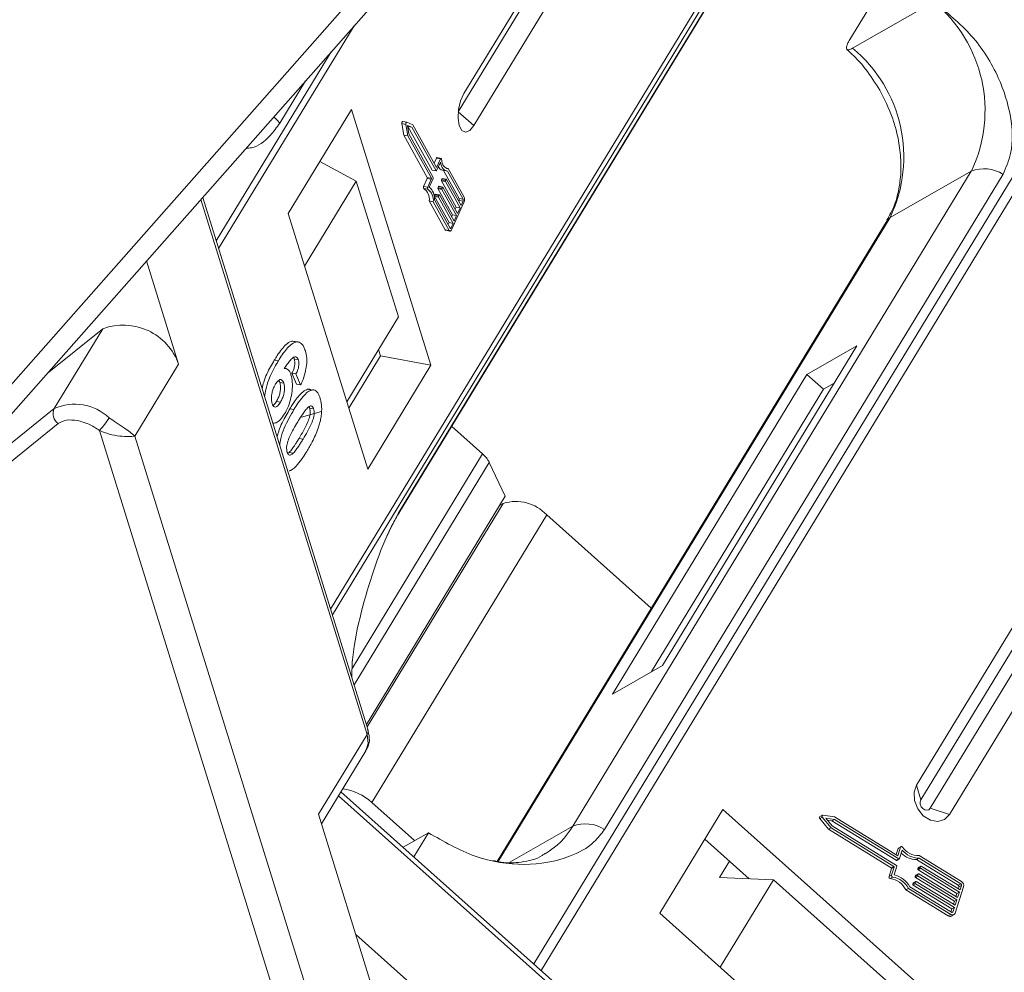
# Model space of a CAD drawing. Header units: millimetres. Extents: x 2205 to 3679, y 833 to 1866.
# Tile 40 of 86: x 3032 to 3070, y 1674 to 1710. Entities that reach past the tile are written whole.
import ezdxf

# ---------------------------------------------------------------- set-up
doc = ezdxf.new("R2010")
doc.units = ezdxf.units.MM

msp = doc.modelspace()

# ---------------------------------------------------------------- linework, layer by layer
at = {"color": 7, "linetype": 'Continuous', "lineweight": 15}
for p, q in [((3060.322, 1714.963), (3043.66, 1687.58)), ((3043.727, 1687.364), (3060.518, 1714.959)), ((3046.277, 1691.271), (3060.689, 1714.955)), ((3060.67, 1714.955), (3046.326, 1691.381)), ((3048.563, 1706.688), (3053.69, 1715.115)), ((3053.486, 1715.12), (3048.782, 1707.39)), ((3049.163, 1706.162), (3054.598, 1715.094)), ((3046.121, 1712.896), (3029.565, 1694.155)), ((3030.578, 1694.164), (3046.816, 1712.544)), ((3063.609, 1709.469), (3064.729, 1711.311)), ((3066.836, 1710.914), (3063.715, 1709.13)), ((3039.355, 1701.435), (3044.562, 1709.992)), ((3073.348, 1709.912), (3051.469, 1673.955)), ((3051.744, 1673.709), (3073.636, 1709.687)), ((3043.679, 1708.993), (3039.262, 1701.734)), ((3041.705, 1706.25), (3042.699, 1707.884)), ((3044.459, 1706.775), (3042.031, 1702.785)), ((3047.51, 1696.956), (3044.459, 1706.775)), ((3049.163, 1706.162), (3048.563, 1706.688)), ((3046.395, 1706.238), (3046.466, 1705.797)), ((3046.395, 1706.238), (3046.55, 1706.209)), ((3046.583, 1706.288), (3046.428, 1706.317)), ((3046.55, 1706.209), (3046.62, 1705.768)), ((3046.812, 1706.195), (3046.585, 1706.288)), ((3046.78, 1706.098), (3046.613, 1706.166)), ((3046.613, 1706.166), (3046.665, 1705.842)), ((3046.619, 1706.13), (3046.625, 1706.127)), ((3046.625, 1706.127), (3046.78, 1706.098)), ((3046.625, 1706.127), (3047.558, 1704.452)), ((3047.713, 1704.423), (3046.78, 1706.098)), ((3047.728, 1704.55), (3046.812, 1706.195)), ((3046.466, 1705.797), (3047.374, 1704.166)), ((3046.466, 1705.797), (3046.62, 1705.768)), ((3046.62, 1705.768), (3047.529, 1704.137)), ((3046.665, 1705.842), (3047.598, 1704.167)), ((3047.721, 1704.909), (3047.635, 1704.717)), ((3047.721, 1704.909), (3047.876, 1704.88)), ((3047.901, 1704.903), (3047.746, 1704.932)), ((3043.25, 1704.788), (3044.643, 1704.026)), ((3043.256, 1704.785), (3043.253, 1704.794)), ((3047.876, 1704.88), (3047.728, 1704.55)), ((3047.878, 1704.76), (3047.73, 1704.43)), ((3048.087, 1704.534), (3048.176, 1704.517)), ((3047.374, 1704.166), (3047.529, 1704.137)), ((3047.558, 1704.452), (3047.713, 1704.423)), ((3047.563, 1704.448), (3047.718, 1704.419)), ((3047.956, 1704.447), (3048.111, 1704.418)), ((3047.995, 1704.439), (3048.597, 1703.358)), ((3048.752, 1703.329), (3048.147, 1704.415)), ((3048.79, 1703.415), (3048.176, 1704.517)), ((3068.279, 1704.416), (3052.966, 1679.25)), ((3054.186, 1679.123), (3069.499, 1704.289)), ((3068.279, 1704.416), (3065.159, 1702.632)), ((3044.643, 1704.026), (3042.659, 1700.765)), ((3044.643, 1704.026), (3046.264, 1698.81)), ((3047.372, 1704.13), (3047.234, 1703.821)), ((3047.389, 1703.792), (3047.234, 1703.821)), ((3047.372, 1704.13), (3047.527, 1704.101)), ((3047.527, 1704.101), (3047.389, 1703.792)), ((3047.596, 1704.131), (3047.448, 1703.801)), ((3047.804, 1703.818), (3047.785, 1703.776)), ((3047.785, 1703.776), (3047.939, 1703.747)), ((3047.804, 1703.818), (3047.959, 1703.789)), ((3047.971, 1703.801), (3047.816, 1703.83)), ((3047.917, 1704.039), (3048.478, 1703.031)), ((3047.917, 1704.039), (3048.072, 1704.01)), ((3047.938, 1704.117), (3047.919, 1704.075)), ((3048.073, 1704.046), (3047.919, 1704.075)), ((3047.938, 1704.117), (3048.093, 1704.088)), ((3047.939, 1703.747), (3047.959, 1703.789)), ((3048.105, 1704.1), (3047.95, 1704.129)), ((3047.976, 1703.797), (3048.537, 1702.789)), ((3048.633, 1703.002), (3048.072, 1704.01)), ((3048.073, 1704.046), (3048.093, 1704.088)), ((3048.11, 1704.096), (3048.671, 1703.088)), ((3045.09, 1682.976), (3038.742, 1703.405)), ((3047.239, 1703.743), (3047.393, 1703.714)), ((3047.649, 1703.441), (3048.21, 1702.433)), ((3047.649, 1703.441), (3047.804, 1703.412)), ((3047.67, 1703.519), (3047.651, 1703.477)), ((3047.651, 1703.477), (3047.805, 1703.448)), ((3047.67, 1703.519), (3047.825, 1703.49)), ((3047.837, 1703.502), (3047.682, 1703.531)), ((3047.783, 1703.74), (3048.344, 1702.732)), ((3047.783, 1703.74), (3047.938, 1703.711)), ((3048.365, 1702.404), (3047.804, 1703.412)), ((3047.805, 1703.448), (3047.825, 1703.49)), ((3047.842, 1703.498), (3048.403, 1702.49)), ((3048.499, 1702.703), (3047.938, 1703.711)), ((3038.671, 1703.324), (3045.057, 1682.773)), ((3047.447, 1703.265), (3048.061, 1702.162)), ((3047.447, 1703.265), (3047.601, 1703.236)), ((3047.601, 1703.236), (3048.216, 1702.133)), ((3047.649, 1703.304), (3048.254, 1702.219)), ((3048.32, 1702.178), (3048.779, 1703.203)), ((3048.478, 1703.031), (3048.444, 1702.956)), ((3048.478, 1703.031), (3048.633, 1703.002)), ((3048.593, 1703.288), (3048.578, 1703.255)), ((3048.748, 1703.259), (3048.593, 1703.288)), ((3048.597, 1703.358), (3048.752, 1703.329)), ((3048.671, 1703.088), (3048.748, 1703.259)), ((3042.031, 1702.785), (3045.083, 1692.966)), ((3048.344, 1702.732), (3048.31, 1702.657)), ((3048.344, 1702.732), (3048.499, 1702.703)), ((3048.403, 1702.49), (3048.499, 1702.703)), ((3048.537, 1702.789), (3048.633, 1703.002)), ((3048.21, 1702.433), (3048.176, 1702.358)), ((3048.21, 1702.433), (3048.365, 1702.404)), ((3048.289, 1702.233), (3048.365, 1702.404)), ((3065.043, 1702.521), (3050.059, 1677.896)), ((3050.101, 1677.886), (3065.159, 1702.632)), ((3048.216, 1702.133), (3048.061, 1702.162)), ((3048.09, 1702.138), (3048.244, 1702.109)), ((3048.241, 1702.242), (3048.289, 1702.233)), ((3037.816, 1696.996), (3036.584, 1700.962)), ((3044.28, 1695.549), (3046.264, 1698.81)), ((3032.762, 1696.636), (3034.905, 1698.359)), ((3034.905, 1698.359), (3033.038, 1695.29)), ((3042.427, 1697.845), (3042.272, 1697.874)), ((3045.576, 1697.319), (3045.502, 1697.557)), ((3056.408, 1685.42), (3063.878, 1697.696)), ((3063.878, 1697.696), (3061.957, 1696.598)), ((3036.136, 1694.234), (3037.816, 1696.996)), ((3041.495, 1697.15), (3041.65, 1697.121)), ((3042.419, 1697.165), (3042.264, 1697.194)), ((3044.354, 1695.311), (3045.576, 1697.319)), ((3047.51, 1696.956), (3045.576, 1697.319)), ((3041.923, 1696.825), (3041.877, 1696.834)), ((3042.174, 1696.648), (3042.352, 1696.228)), ((3042.328, 1696.619), (3042.174, 1696.648)), ((3042.506, 1696.199), (3042.328, 1696.619)), ((3045.083, 1692.966), (3047.51, 1696.956)), ((3061.957, 1696.598), (3054.487, 1684.323)), ((3061.957, 1696.598), (3062.593, 1696.031)), ((3041.861, 1696.26), (3041.707, 1696.289)), ((3042.506, 1696.199), (3042.352, 1696.228)), ((3063.009, 1696.268), (3062.593, 1696.031)), ((3042.928, 1696.001), (3042.773, 1696.03)), ((3042.975, 1696.003), (3042.907, 1696.016)), ((3062.593, 1696.031), (3055.992, 1685.183)), ((3041.729, 1695.539), (3041.574, 1695.568)), ((3033.038, 1695.29), (3029.514, 1692.457)), ((3042.095, 1695.283), (3042.25, 1695.254)), ((3042.536, 1694.96), (3043.311, 1695.179)), ((3043.004, 1695.282), (3042.85, 1695.311)), ((3033.192, 1694.715), (3029.669, 1691.882)), ((3034.775, 1694.451), (3044.064, 1664.561)), ((3048.31, 1694.61), (3049.499, 1693.549)), ((3045.211, 1665.029), (3036.136, 1694.234)), ((3042.599, 1694.116), (3042.444, 1694.145)), ((3042.067, 1693.606), (3042.027, 1693.574)), ((3042.222, 1693.577), (3042.067, 1693.606)), ((3049.499, 1693.549), (3044.486, 1685.311)), ((3049.757, 1693.218), (3044.561, 1684.679)), ((3049.757, 1693.218), (3050.37, 1691.927)), ((3045.034, 1683.157), (3050.37, 1691.927)), ((3050.289, 1691.648), (3045.064, 1683.061)), ((3050.153, 1691.57), (3050.289, 1691.648)), ((3045.241, 1680.159), (3051.963, 1691.208)), ((3055.978, 1687.624), (3051.963, 1691.208)), ((3071.775, 1690.035), (3066.173, 1680.828)), ((3071.942, 1689.465), (3066.34, 1680.258)), ((3066.702, 1679.934), (3072.304, 1689.141)), ((3067.445, 1679.693), (3073.047, 1688.9)), ((3054.487, 1684.323), (3056.408, 1685.42)), ((3045.057, 1682.773), (3043.19, 1679.704)), ((3043.303, 1679.338), (3045.013, 1682.148)), ((3066.34, 1680.258), (3066.173, 1680.828)), ((3043.961, 1680.419), (3069.188, 1657.897)), ((3069.241, 1658.088), (3044.055, 1680.573)), ((3046.883, 1678.693), (3045.241, 1680.159)), ((3067.445, 1679.693), (3066.702, 1679.934)), ((3043.19, 1679.704), (3046.208, 1669.99)), ((3058.734, 1679.892), (3056.306, 1675.902)), ((3068.908, 1670.808), (3058.734, 1679.892)), ((3062.455, 1679.539), (3062.551, 1679.594)), ((3062.555, 1679.668), (3062.458, 1679.613)), ((3062.551, 1679.594), (3062.89, 1679.181)), ((3063.027, 1679.602), (3062.577, 1679.672)), ((3063.016, 1679.508), (3062.685, 1679.559)), ((3062.685, 1679.559), (3062.934, 1679.255)), ((3065.456, 1678.113), (3063.027, 1679.602)), ((3050.541, 1677.863), (3052.966, 1679.25)), ((3062.455, 1679.539), (3062.794, 1679.126)), ((3062.75, 1679.479), (3062.92, 1679.453)), ((3062.794, 1679.126), (3062.89, 1679.181)), ((3062.89, 1679.181), (3065.299, 1677.704)), ((3062.92, 1679.453), (3063.016, 1679.508)), ((3062.92, 1679.453), (3065.395, 1677.936)), ((3062.934, 1679.255), (3065.408, 1677.738)), ((3065.491, 1677.991), (3063.016, 1679.508)), ((3046.443, 1678.441), (3047.415, 1678.997)), ((3046.854, 1678.075), (3047.415, 1678.997)), ((3062.794, 1679.126), (3065.203, 1677.65)), ((3059.747, 1677.229), (3058.041, 1678.753)), ((3065.563, 1678.44), (3065.456, 1678.113)), ((3065.467, 1678.385), (3065.563, 1678.44)), ((3065.578, 1678.459), (3065.482, 1678.404)), ((3065.467, 1678.385), (3065.391, 1678.153)), ((3065.624, 1678.326), (3065.518, 1678)), ((3067.902, 1677.121), (3066.273, 1678.119)), ((3058.99, 1677.905), (3058.608, 1677.278)), ((3065.203, 1677.65), (3065.299, 1677.704)), ((3065.312, 1677.671), (3065.213, 1677.366)), ((3065.216, 1677.616), (3065.312, 1677.671)), ((3065.422, 1677.705), (3065.316, 1677.379)), ((3065.395, 1677.936), (3065.491, 1677.991)), ((3065.414, 1677.935), (3065.51, 1677.99)), ((3066.175, 1677.964), (3066.271, 1678.019)), ((3066.175, 1677.964), (3067.778, 1676.982)), ((3066.234, 1677.649), (3066.33, 1677.704)), ((3066.338, 1677.714), (3066.242, 1677.659)), ((3067.874, 1677.037), (3066.271, 1678.019)), ((3066.317, 1677.662), (3066.33, 1677.704)), ((3066.358, 1677.713), (3067.846, 1676.801)), ((3065.216, 1677.616), (3065.117, 1677.311)), ((3065.213, 1677.366), (3065.117, 1677.311)), ((3065.163, 1677.237), (3065.259, 1677.292)), ((3066.124, 1677.312), (3066.22, 1677.367)), ((3066.138, 1677.354), (3066.124, 1677.312)), ((3066.138, 1677.354), (3066.234, 1677.409)), ((3066.138, 1677.279), (3066.234, 1677.333)), ((3066.242, 1677.419), (3066.146, 1677.364)), ((3066.22, 1677.367), (3066.234, 1677.409)), ((3066.317, 1677.662), (3066.221, 1677.607)), ((3066.234, 1677.649), (3066.221, 1677.607)), ((3066.234, 1677.574), (3066.33, 1677.629)), ((3066.234, 1677.574), (3067.723, 1676.661)), ((3067.723, 1676.421), (3066.234, 1677.333)), ((3066.262, 1677.418), (3067.75, 1676.505)), ((3067.819, 1676.716), (3066.33, 1677.629)), ((3058.608, 1677.278), (3060.675, 1677.19)), ((3060.675, 1677.19), (3058.63, 1673.828)), ((3060.675, 1677.19), (3066.081, 1672.364)), ((3065.914, 1676.923), (3067.517, 1675.94)), ((3066.028, 1677.017), (3066.124, 1677.072)), ((3066.042, 1677.059), (3066.028, 1677.017)), ((3066.042, 1677.059), (3066.138, 1677.114)), ((3066.042, 1676.983), (3066.138, 1677.038)), ((3066.042, 1676.983), (3067.531, 1676.071)), ((3066.146, 1677.124), (3066.05, 1677.069)), ((3066.124, 1677.072), (3066.138, 1677.114)), ((3066.138, 1677.279), (3067.627, 1676.366)), ((3067.627, 1676.126), (3066.138, 1677.038)), ((3066.165, 1677.123), (3067.654, 1676.21)), ((3067.654, 1675.907), (3067.984, 1676.919)), ((3067.778, 1676.982), (3067.874, 1677.037)), ((3067.805, 1676.914), (3067.781, 1676.84)), ((3067.901, 1676.969), (3067.805, 1676.914)), ((3067.846, 1676.801), (3067.901, 1676.969)), ((3065.765, 1676.799), (3065.861, 1676.854)), ((3065.765, 1676.799), (3067.393, 1675.801)), ((3065.861, 1676.854), (3067.489, 1675.856)), ((3067.723, 1676.661), (3067.685, 1676.545)), ((3067.723, 1676.661), (3067.819, 1676.716)), ((3067.75, 1676.505), (3067.819, 1676.716)), ((3067.627, 1676.366), (3067.589, 1676.25)), ((3067.627, 1676.366), (3067.723, 1676.421)), ((3067.654, 1676.21), (3067.723, 1676.421)), ((3056.306, 1675.902), (3066.481, 1666.819)), ((3067.489, 1675.856), (3067.393, 1675.801)), ((3067.531, 1676.071), (3067.493, 1675.955)), ((3067.511, 1675.793), (3067.608, 1675.848)), ((3067.531, 1676.071), (3067.627, 1676.126)), ((3067.531, 1675.934), (3067.572, 1675.957)), ((3067.572, 1675.957), (3067.627, 1676.126)), ((3049.402, 1670.825), (3044.623, 1675.092))]:
    msp.add_line(p, q, dxfattribs=at)
at = {"color": 7, "linetype": 'Continuous', "lineweight": 15, "flags": 128}
for points in [[(3048.782, 1707.39), (3048.653, 1707.108), (3048.574, 1706.776), (3048.555, 1706.444), (3048.599, 1706.162), (3048.701, 1705.974), (3048.843, 1705.908), (3049.006, 1705.974), (3049.163, 1706.162)], [(3041.472, 1706.494), (3041.59, 1706.381), (3041.705, 1706.25)], [(3046.428, 1706.317), (3046.424, 1706.317), (3046.416, 1706.313), (3046.409, 1706.305), (3046.403, 1706.294), (3046.398, 1706.281), (3046.395, 1706.266), (3046.394, 1706.251), (3046.395, 1706.238)], [(3046.55, 1706.209), (3046.549, 1706.222), (3046.55, 1706.237), (3046.553, 1706.252), (3046.558, 1706.265), (3046.564, 1706.276), (3046.571, 1706.284), (3046.578, 1706.288), (3046.585, 1706.288)], [(3047.746, 1704.932), (3047.745, 1704.933), (3047.739, 1704.931), (3047.733, 1704.927), (3047.727, 1704.919), (3047.721, 1704.909)], [(3047.876, 1704.88), (3047.881, 1704.89), (3047.887, 1704.898), (3047.894, 1704.902), (3047.9, 1704.904), (3047.905, 1704.902), (3047.91, 1704.897), (3047.913, 1704.889), (3047.916, 1704.879)], [(3048.147, 1704.415), (3048.101, 1704.42), (3048.058, 1704.436), (3048.018, 1704.465), (3047.981, 1704.504), (3047.948, 1704.554), (3047.92, 1704.614), (3047.897, 1704.683), (3047.878, 1704.76)], [(3047.916, 1704.879), (3047.93, 1704.796), (3047.951, 1704.722), (3047.977, 1704.658), (3048.009, 1704.605), (3048.045, 1704.563), (3048.086, 1704.535), (3048.129, 1704.519), (3048.176, 1704.517)], [(3047.73, 1704.43), (3047.728, 1704.426), (3047.726, 1704.423), (3047.724, 1704.421), (3047.721, 1704.419), (3047.719, 1704.419), (3047.717, 1704.419), (3047.715, 1704.42), (3047.713, 1704.423)], [(3047.234, 1703.821), (3047.23, 1703.81), (3047.227, 1703.797), (3047.225, 1703.784), (3047.225, 1703.772), (3047.226, 1703.761), (3047.229, 1703.753), (3047.234, 1703.746), (3047.239, 1703.743)], [(3047.393, 1703.714), (3047.388, 1703.717), (3047.384, 1703.724), (3047.381, 1703.732), (3047.38, 1703.743), (3047.38, 1703.755), (3047.381, 1703.768), (3047.384, 1703.781), (3047.389, 1703.792)], [(3047.816, 1703.83), (3047.815, 1703.83), (3047.813, 1703.829), (3047.81, 1703.828), (3047.808, 1703.825), (3047.806, 1703.822), (3047.804, 1703.818)], [(3047.95, 1704.129), (3047.949, 1704.129), (3047.947, 1704.128), (3047.944, 1704.127), (3047.942, 1704.124), (3047.94, 1704.121), (3047.938, 1704.117)], [(3047.959, 1703.789), (3047.961, 1703.793), (3047.963, 1703.796), (3047.965, 1703.799), (3047.968, 1703.8), (3047.97, 1703.801), (3047.972, 1703.8), (3047.974, 1703.799), (3047.976, 1703.797)], [(3048.093, 1704.088), (3048.095, 1704.092), (3048.097, 1704.095), (3048.099, 1704.098), (3048.102, 1704.099), (3048.104, 1704.1), (3048.106, 1704.099), (3048.108, 1704.098), (3048.11, 1704.096)], [(3047.682, 1703.531), (3047.681, 1703.531), (3047.679, 1703.53), (3047.676, 1703.529), (3047.674, 1703.526), (3047.672, 1703.523), (3047.67, 1703.519)], [(3047.825, 1703.49), (3047.827, 1703.494), (3047.829, 1703.497), (3047.831, 1703.5), (3047.834, 1703.501), (3047.836, 1703.502), (3047.838, 1703.501), (3047.84, 1703.5), (3047.842, 1703.498)], [(3065.159, 1702.632), (3065.077, 1702.567), (3065.043, 1702.521)], [(3048.32, 1702.178), (3048.307, 1702.154), (3048.294, 1702.135), (3048.28, 1702.121), (3048.265, 1702.112), (3048.251, 1702.108), (3048.238, 1702.111), (3048.226, 1702.119), (3048.216, 1702.133)], [(3048.254, 1702.219), (3048.257, 1702.214), (3048.261, 1702.211), (3048.266, 1702.21), (3048.27, 1702.211), (3048.275, 1702.214), (3048.28, 1702.219), (3048.284, 1702.226), (3048.289, 1702.233)], [(3046.326, 1691.381), (3046.283, 1691.28), (3046.274, 1691.266)], [(3045.057, 1682.773), (3045.101, 1682.429), (3045.013, 1682.148)], [(3066.173, 1680.828), (3066.078, 1680.55), (3066.095, 1680.228), (3066.22, 1679.911), (3066.435, 1679.647), (3066.707, 1679.476), (3066.994, 1679.425), (3067.253, 1679.501), (3067.445, 1679.693)], [(3066.34, 1680.258), (3066.313, 1680.178), (3066.317, 1680.087), (3066.353, 1679.996), (3066.414, 1679.921), (3066.492, 1679.872), (3066.574, 1679.858), (3066.647, 1679.88), (3066.702, 1679.934)], [(3062.551, 1679.594), (3062.543, 1679.607), (3062.538, 1679.621), (3062.537, 1679.635), (3062.539, 1679.648), (3062.545, 1679.659), (3062.553, 1679.667), (3062.564, 1679.672), (3062.577, 1679.672)], [(3065.563, 1678.44), (3065.568, 1678.449), (3065.575, 1678.457), (3065.583, 1678.462), (3065.594, 1678.463), (3065.604, 1678.462), (3065.615, 1678.458), (3065.625, 1678.451), (3065.634, 1678.442)]]:
    msp.add_lwpolyline(points, dxfattribs=at)
at = {"color": 7, "linetype": 'Continuous', "lineweight": 15}
for centre, radius, start, end in [((3063.402, 1706.742), 5.404, 334.5028, 50.5428), ((3060.281, 1704.958), 5.404, 334.5028, 50.5428), ((3048.013, 1704.678), 0.238, 204.7285, 256.2835), ((3047.332, 1704.15), 0.045, 333.9296, 20.1393), ((3047.565, 1704.455), 0.00713, 203.8537, 256.1245), ((3047.556, 1704.151), 0.045, 333.9296, 20.1393), ((3068.763, 1703.141), 1.363, 57.3184, 110.7879), ((3047.058, 1703.354), 0.594, 355.1733, 48.8372), ((3047.487, 1704.121), 0.045, 333.9296, 20.1393), ((3047.825, 1703.756), 0.045, 153.9296, 200.1393), ((3047.959, 1704.055), 0.045, 153.9296, 200.1393), ((3048.114, 1704.026), 0.045, 153.9296, 200.1393), ((3046.963, 1703.339), 0.489, 351.3246, 55.6708), ((3047.117, 1703.31), 0.489, 351.3246, 55.6708), ((3047.691, 1703.457), 0.045, 153.9296, 200.1393), ((3047.846, 1703.428), 0.045, 153.9296, 200.1393), ((3047.98, 1703.727), 0.045, 153.9296, 200.1393), ((3048.536, 1703.322), 0.27, 333.9296, 20.1393), ((3048.512, 1703.327), 0.09, 333.9296, 20.1393), ((3048.667, 1703.298), 0.09, 333.9296, 20.1393), ((3048.1, 1702.179), 0.0428, 203.8537, 256.1245), ((3035.683, 1696.23), 2.267, 19.7556, 110.0627), ((3033.83, 1693.531), 1.929, 46.8518, 114.2381), ((3033.456, 1695.094), 0.462, 154.898, 235.1199), ((3032.702, 1696.427), 2.864, 316.3709, 328.6777), ((3048.795, 1692.732), 1.078, 26.7563, 49.241), ((3050.774, 1690.086), 1.635, 43.3286, 107.227), ((3044.855, 1682.911), 0.244, 325.7668, 15.5804), ((3043.845, 1678.642), 2.062, 47.386, 82.2415), ((3062.49, 1679.575), 0.0497, 129.5615, 225.6921), ((3050.355, 1680.805), 3.039, 300.5172, 329.2348), ((3053.45, 1677.975), 1.363, 57.3184, 110.7879), ((3066.247, 1678.861), 0.743, 214.3999, 272.0092), ((3065.499, 1678.375), 0.0341, 120.4477, 163.4236), ((3066.169, 1678.777), 0.813, 224.2352, 270.4017), ((3066.269, 1678.849), 0.831, 219.0966, 270.145), ((3065.283, 1677.678), 0.0306, 345.6218, 58.5679), ((3065.406, 1677.952), 0.0191, 235.0302, 297.1104), ((3065.392, 1677.712), 0.0306, 345.6218, 58.5679), ((3065.501, 1678.005), 0.0176, 232.623, 341.8205), ((3066.347, 1677.699), 0.0176, 52.623, 161.8205), ((3065.174, 1677.295), 0.0595, 164.8052, 259.2918), ((3065.187, 1677.623), 0.0306, 345.6218, 58.5679), ((3065.27, 1677.35), 0.0595, 164.8052, 259.2918), ((3065.126, 1676.477), 0.826, 27.2041, 80.741), ((3065.083, 1676.453), 0.955, 29.4777, 75.8732), ((3066.154, 1677.305), 0.0306, 165.6218, 238.5679), ((3066.154, 1677.349), 0.0171, 120.4269, 163.4444), ((3066.25, 1677.359), 0.0306, 165.6218, 238.5679), ((3066.25, 1677.6), 0.0306, 165.6218, 238.5679), ((3066.251, 1677.645), 0.0171, 120.4269, 163.4444), ((3066.251, 1677.404), 0.0176, 52.623, 161.8205), ((3066.346, 1677.655), 0.0306, 165.6218, 238.5679), ((3065.03, 1676.422), 0.826, 27.2041, 80.741), ((3066.058, 1677.01), 0.0306, 165.6218, 238.5679), ((3066.058, 1677.054), 0.0171, 120.4269, 163.4444), ((3066.154, 1677.064), 0.0306, 165.6218, 238.5679), ((3066.155, 1677.109), 0.0176, 52.623, 161.8205), ((3067.746, 1676.929), 0.0611, 345.6218, 58.5679), ((3067.842, 1676.984), 0.0611, 345.6218, 58.5679), ((3067.806, 1676.964), 0.183, 345.6218, 58.5679), ((3067.459, 1675.895), 0.115, 235.0302, 297.1104), ((3067.553, 1675.94), 0.106, 232.623, 341.8205), ((3067.538, 1675.968), 0.0352, 232.623, 341.8205)]:
    msp.add_arc(centre, radius, start, end, dxfattribs=at)
for points, knots in [([(3069.499, 1704.289), (3069.613, 1704.551), (3069.904, 1705.22), (3069.839, 1706.532), (3069.354, 1708.096), (3068.363, 1709.682), (3067.343, 1710.505), (3066.836, 1710.914)], [0, 0, 0, 0, 0.125713, 0.321276, 0.524466, 0.763484, 1, 1, 1, 1]), ([(3063.715, 1709.13), (3063.665, 1709.106), (3063.566, 1709.058), (3063.486, 1709.081), (3063.472, 1709.175), (3063.52, 1709.315), (3063.583, 1709.425), (3063.609, 1709.469)], [0, 0, 0, 0, 0.2146939, 0.4293877, 0.6440816, 0.8587754, 1, 1, 1, 1]), ([(3063.498, 1709.08), (3063.589, 1709), (3063.845, 1708.776), (3064.289, 1708.268), (3064.586, 1707.8), (3064.76, 1707.526)], [0, 0, 0, 0, 0.185842, 0.522699, 1, 1, 1, 1]), ([(3064.76, 1707.526), (3064.935, 1707.181), (3065.181, 1706.696), (3065.411, 1705.943), (3065.544, 1705.298), (3065.593, 1704.547), (3065.529, 1703.804), (3065.353, 1703.102), (3065.142, 1702.715), (3065.038, 1702.525)], [0, 0, 0, 0, 0.1986594, 0.2800592, 0.4138619, 0.5515215, 0.6983077, 0.8516316, 1, 1, 1, 1]), ([(3040.408, 1705.29), (3040.479, 1705.293), (3040.806, 1705.307), (3041.267, 1705.654), (3041.586, 1706.089), (3041.705, 1706.25)], [0, 0, 0, 0, 0.150172, 0.68451, 1, 1, 1, 1]), ([(3042.271, 1697.867), (3042.228, 1697.873), (3042.125, 1697.888), (3041.89, 1697.721), (3041.677, 1697.441), (3041.532, 1697.209), (3041.495, 1697.15)], [0, 0, 0, 0, 0.171725, 0.405404, 0.847942, 1, 1, 1, 1]), ([(3041.65, 1697.121), (3041.7, 1697.201), (3041.852, 1697.442), (3042.077, 1697.728), (3042.32, 1697.869), (3042.499, 1697.842), (3042.621, 1697.7), (3042.669, 1697.563), (3042.687, 1697.513)], [0, 0, 0, 0, 0.1423372, 0.4291269, 0.5899433, 0.7512055, 0.9098946, 1, 1, 1, 1]), ([(3042.687, 1697.513), (3042.709, 1697.423), (3042.749, 1697.26), (3042.74, 1696.956), (3042.682, 1696.638), (3042.593, 1696.385), (3042.526, 1696.24), (3042.506, 1696.199)], [0, 0, 0, 0, 0.242691, 0.439002, 0.635006, 0.895059, 1, 1, 1, 1]), ([(3041.495, 1697.15), (3041.447, 1697.067), (3041.299, 1696.814), (3041.119, 1696.46), (3041.043, 1696.148), (3041.023, 1696.066)], [0, 0, 0, 0, 0.267904, 0.807816, 1, 1, 1, 1]), ([(3041.123, 1695.745), (3041.135, 1695.838), (3041.165, 1696.062), (3041.319, 1696.518), (3041.496, 1696.865), (3041.628, 1697.085), (3041.65, 1697.121)], [0, 0, 0, 0, 0.173911, 0.419006, 0.904674, 1, 1, 1, 1]), ([(3042.419, 1697.165), (3042.407, 1697.194), (3042.382, 1697.254), (3042.316, 1697.286), (3042.224, 1697.268), (3042.069, 1697.112), (3041.952, 1696.943), (3041.872, 1696.827)], [0, 0, 0, 0, 0.112049, 0.22438, 0.370115, 0.570276, 1, 1, 1, 1]), ([(3042.264, 1697.194), (3042.273, 1697.158), (3042.288, 1697.096), (3042.285, 1696.98), (3042.262, 1696.858), (3042.222, 1696.745), (3042.188, 1696.677), (3042.174, 1696.648)], [0, 0, 0, 0, 0.225388, 0.401037, 0.576559, 0.822036, 1, 1, 1, 1]), ([(3042.232, 1697.257), (3042.236, 1697.253), (3042.25, 1697.239), (3042.259, 1697.213), (3042.264, 1697.194)], [0, 0, 0, 0, 0.290761, 1, 1, 1, 1]), ([(3042.328, 1696.619), (3042.355, 1696.675), (3042.397, 1696.761), (3042.433, 1696.905), (3042.443, 1697.02), (3042.435, 1697.106), (3042.424, 1697.148), (3042.419, 1697.165)], [0, 0, 0, 0, 0.33384, 0.524547, 0.716372, 0.891824, 1, 1, 1, 1]), ([(3041.872, 1696.827), (3041.899, 1696.828), (3041.954, 1696.831), (3042.016, 1696.797), (3042.058, 1696.75), (3042.088, 1696.706), (3042.113, 1696.652), (3042.128, 1696.61), (3042.135, 1696.589)], [0, 0, 0, 0, 0.243654, 0.49576, 0.617892, 0.741503, 0.870025, 1, 1, 1, 1]), ([(3042.135, 1696.589), (3042.156, 1696.498), (3042.199, 1696.316), (3042.185, 1695.97), (3042.123, 1695.622), (3042.018, 1695.318), (3041.929, 1695.161), (3041.89, 1695.091)], [0, 0, 0, 0, 0.210216, 0.421975, 0.620016, 0.831037, 1, 1, 1, 1]), ([(3041.409, 1695.481), (3041.399, 1695.527), (3041.378, 1695.619), (3041.388, 1695.799), (3041.423, 1695.973), (3041.48, 1696.121), (3041.524, 1696.197), (3041.545, 1696.235)], [0, 0, 0, 0, 0.207905, 0.419981, 0.630626, 0.821735, 1, 1, 1, 1]), ([(3041.545, 1696.235), (3041.576, 1696.282), (3041.629, 1696.361), (3041.709, 1696.409), (3041.773, 1696.4), (3041.827, 1696.352), (3041.85, 1696.29), (3041.861, 1696.26)], [0, 0, 0, 0, 0.276721, 0.45687, 0.637007, 0.824068, 1, 1, 1, 1]), ([(3041.707, 1696.289), (3041.718, 1696.244), (3041.738, 1696.161), (3041.733, 1696.005), (3041.705, 1695.849), (3041.648, 1695.697), (3041.6, 1695.612), (3041.574, 1695.568)], [0, 0, 0, 0, 0.213757, 0.394944, 0.576585, 0.777311, 1, 1, 1, 1]), ([(3041.666, 1696.376), (3041.667, 1696.374), (3041.686, 1696.358), (3041.697, 1696.322), (3041.707, 1696.289)], [0, 0, 0, 0, 0.073239, 1, 1, 1, 1]), ([(3041.861, 1696.26), (3041.872, 1696.215), (3041.892, 1696.132), (3041.888, 1695.976), (3041.86, 1695.82), (3041.803, 1695.668), (3041.754, 1695.583), (3041.729, 1695.539)], [0, 0, 0, 0, 0.2137567, 0.3949441, 0.5765849, 0.7773109, 1, 1, 1, 1]), ([(3042.773, 1696.03), (3042.745, 1696.021), (3042.689, 1696.002), (3042.581, 1695.926), (3042.45, 1695.793), (3042.315, 1695.62), (3042.196, 1695.446), (3042.129, 1695.338), (3042.095, 1695.283)], [0, 0, 0, 0, 0.118605, 0.239529, 0.45773, 0.680896, 0.840214, 1, 1, 1, 1]), ([(3042.25, 1695.254), (3042.3, 1695.335), (3042.414, 1695.518), (3042.625, 1695.797), (3042.809, 1695.968), (3042.916, 1695.998), (3042.928, 1696.001)], [0, 0, 0, 0, 0.237381, 0.538918, 0.949082, 1, 1, 1, 1]), ([(3042.906, 1696.012), (3042.891, 1696.02), (3042.864, 1696.035), (3042.818, 1696.037), (3042.788, 1696.033), (3042.773, 1696.03)], [0, 0, 0, 0, 0.357325, 0.677012, 1, 1, 1, 1]), ([(3042.928, 1696.001), (3042.955, 1696.005), (3043.01, 1696.012), (3043.085, 1695.979), (3043.152, 1695.914), (3043.199, 1695.834), (3043.232, 1695.756), (3043.246, 1695.713), (3043.253, 1695.691)], [0, 0, 0, 0, 0.193776, 0.3936, 0.587864, 0.788908, 0.894169, 1, 1, 1, 1]), ([(3041.729, 1695.539), (3041.696, 1695.489), (3041.643, 1695.408), (3041.562, 1695.343), (3041.501, 1695.344), (3041.446, 1695.387), (3041.422, 1695.447), (3041.409, 1695.481)], [0, 0, 0, 0, 0.2886974, 0.4635526, 0.6399417, 0.8018084, 1, 1, 1, 1]), ([(3041.574, 1695.568), (3041.541, 1695.514), (3041.499, 1695.447), (3041.454, 1695.415), (3041.444, 1695.408)], [0, 0, 0, 0, 0.783695, 1, 1, 1, 1]), ([(3043.253, 1695.691), (3043.265, 1695.649), (3043.289, 1695.563), (3043.311, 1695.415), (3043.318, 1695.25), (3043.309, 1695.101), (3043.292, 1694.975), (3043.28, 1694.91), (3043.274, 1694.877)], [0, 0, 0, 0, 0.192627, 0.388684, 0.582013, 0.783201, 0.891038, 1, 1, 1, 1]), ([(3041.89, 1695.091), (3041.838, 1695.014), (3041.735, 1694.859), (3041.57, 1694.725), (3041.472, 1694.734), (3041.428, 1694.738)], [0, 0, 0, 0, 0.352119, 0.707153, 1, 1, 1, 1]), ([(3042.095, 1695.283), (3042.046, 1695.2), (3041.895, 1694.942), (3041.708, 1694.593), (3041.624, 1694.279), (3041.603, 1694.2)], [0, 0, 0, 0, 0.263882, 0.814433, 1, 1, 1, 1]), ([(3041.701, 1693.885), (3041.713, 1693.973), (3041.746, 1694.201), (3041.929, 1694.699), (3042.119, 1695.028), (3042.25, 1695.254)], [0, 0, 0, 0, 0.1616136, 0.4223413, 1, 1, 1, 1]), ([(3042.393, 1694.777), (3042.418, 1694.818), (3042.468, 1694.899), (3042.537, 1695.006), (3042.599, 1695.099), (3042.655, 1695.178), (3042.712, 1695.255), (3042.752, 1695.297), (3042.771, 1695.319)], [0, 0, 0, 0, 0.20527, 0.410616, 0.557148, 0.703844, 0.851475, 1, 1, 1, 1]), ([(3042.85, 1695.311), (3042.858, 1695.272), (3042.874, 1695.204), (3042.87, 1695.079), (3042.839, 1694.925), (3042.757, 1694.697), (3042.616, 1694.432), (3042.502, 1694.241), (3042.444, 1694.145)], [0, 0, 0, 0, 0.105646, 0.186221, 0.267042, 0.431541, 0.712708, 1, 1, 1, 1]), ([(3043.004, 1695.282), (3043.013, 1695.243), (3043.029, 1695.175), (3043.025, 1695.05), (3042.994, 1694.896), (3042.912, 1694.668), (3042.77, 1694.403), (3042.656, 1694.212), (3042.599, 1694.116)], [0, 0, 0, 0, 0.105646, 0.186221, 0.267042, 0.431541, 0.712708, 1, 1, 1, 1]), ([(3042.771, 1695.319), (3042.802, 1695.347), (3042.851, 1695.392), (3042.918, 1695.403), (3042.967, 1695.368), (3042.992, 1695.317), (3043.003, 1695.285), (3043.004, 1695.282)], [0, 0, 0, 0, 0.334804, 0.542561, 0.750382, 0.970721, 1, 1, 1, 1]), ([(3042.837, 1695.339), (3042.84, 1695.334), (3042.845, 1695.325), (3042.848, 1695.315), (3042.85, 1695.311)], [0, 0, 0, 0, 0.648586, 1, 1, 1, 1]), ([(3035.149, 1694.938), (3035.243, 1694.873), (3035.451, 1694.728), (3035.833, 1694.485), (3036.017, 1694.332), (3036.136, 1694.234)], [0, 0, 0, 0, 0.2270634, 0.5015869, 1, 1, 1, 1]), ([(3041.989, 1693.613), (3041.979, 1693.66), (3041.963, 1693.736), (3041.971, 1693.868), (3042.007, 1694.023), (3042.091, 1694.248), (3042.231, 1694.505), (3042.339, 1694.686), (3042.393, 1694.777)], [0, 0, 0, 0, 0.125351, 0.202197, 0.279182, 0.459742, 0.727968, 1, 1, 1, 1]), ([(3043.274, 1694.877), (3043.262, 1694.82), (3043.236, 1694.704), (3043.169, 1694.497), (3043.076, 1694.26), (3042.962, 1694.026), (3042.851, 1693.821), (3042.781, 1693.703), (3042.746, 1693.644)], [0, 0, 0, 0, 0.118432, 0.239329, 0.449434, 0.664178, 0.83182, 1, 1, 1, 1]), ([(3036.136, 1694.234), (3036.06, 1694.226), (3035.908, 1694.209), (3035.561, 1694.227), (3035.163, 1694.292), (3034.899, 1694.4), (3034.775, 1694.451)], [0, 0, 0, 0, 0.251519, 0.501784, 0.765632, 1, 1, 1, 1]), ([(3042.444, 1694.145), (3042.419, 1694.105), (3042.369, 1694.023), (3042.301, 1693.916), (3042.238, 1693.823), (3042.183, 1693.745), (3042.126, 1693.669), (3042.087, 1693.627), (3042.067, 1693.606)], [0, 0, 0, 0, 0.2059417, 0.4119594, 0.558149, 0.7045024, 0.8518015, 1, 1, 1, 1]), ([(3042.599, 1694.116), (3042.574, 1694.076), (3042.524, 1693.994), (3042.455, 1693.887), (3042.393, 1693.794), (3042.338, 1693.716), (3042.281, 1693.64), (3042.242, 1693.598), (3042.222, 1693.577)], [0, 0, 0, 0, 0.205942, 0.411959, 0.558149, 0.704502, 0.851801, 1, 1, 1, 1]), ([(3042.222, 1693.577), (3042.192, 1693.549), (3042.143, 1693.503), (3042.076, 1693.492), (3042.028, 1693.527), (3042.002, 1693.576), (3041.991, 1693.609), (3041.989, 1693.613)], [0, 0, 0, 0, 0.333678, 0.540413, 0.747264, 0.961209, 1, 1, 1, 1]), ([(3042.746, 1693.644), (3042.695, 1693.564), (3042.581, 1693.381), (3042.373, 1693.104), (3042.189, 1692.93), (3042.081, 1692.899), (3042.066, 1692.894)], [0, 0, 0, 0, 0.236629, 0.537361, 0.932986, 1, 1, 1, 1]), ([(3046.326, 1691.381), (3046.181, 1691.116), (3045.811, 1690.438), (3045.287, 1689.065), (3044.799, 1687.406), (3044.495, 1685.945), (3044.475, 1685.225), (3044.468, 1684.98)], [0, 0, 0, 0, 0.141705, 0.362145, 0.591183, 0.860605, 1, 1, 1, 1]), ([(3045.831, 1690.396), (3045.897, 1690.546), (3046.039, 1690.867), (3046.195, 1691.125), (3046.279, 1691.263)], [0, 0, 0, 0, 0.465769, 1, 1, 1, 1]), ([(3044.993, 1682.144), (3045.013, 1682.167), (3045.128, 1682.301), (3045.176, 1682.611), (3045.104, 1682.866), (3045.073, 1682.975)], [0, 0, 0, 0, 0.105359, 0.614292, 1, 1, 1, 1]), ([(3047.415, 1678.997), (3048.005, 1678.657), (3049.185, 1677.977), (3051.123, 1677.678), (3052.686, 1677.952), (3053.713, 1678.502), (3054.058, 1678.955), (3054.186, 1679.123)], [0, 0, 0, 0, 0.249096, 0.498243, 0.745205, 0.90541, 1, 1, 1, 1]), ([(3051.885, 1678.196), (3051.852, 1678.171), (3051.596, 1677.979), (3051.041, 1677.859), (3050.387, 1677.807), (3050.003, 1677.906), (3049.894, 1677.933)], [0, 0, 0, 0, 0.064852, 0.502829, 0.859214, 1, 1, 1, 1])]:
    msp.add_open_spline(points, degree=3, knots=knots, dxfattribs=at)
for points in [[(3033.929, 1694.831), (3033.779, 1694.847), (3033.48, 1694.879), (3033.288, 1694.77), (3033.192, 1694.715)], [(3034.775, 1694.451), (3034.639, 1694.54), (3034.367, 1694.718), (3034.075, 1694.793), (3033.929, 1694.831)]]:
    msp.add_open_spline(points, degree=3, dxfattribs=at)

doc.saveas('drawing.dxf')
